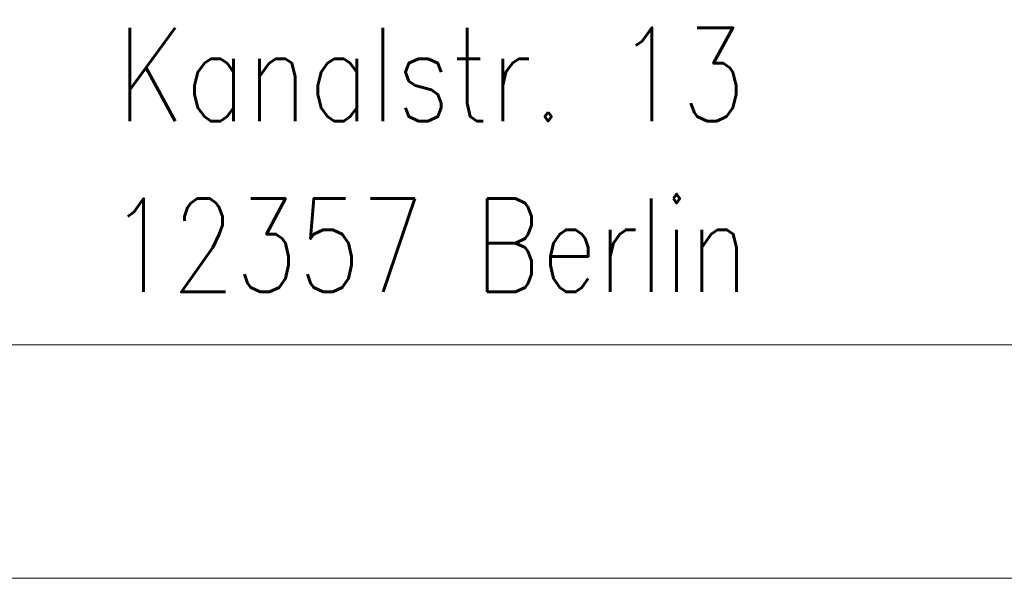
# Model space of a CAD drawing. Header units: millimetres. Extents: x 0 to 1189, y 0 to 841.
# Tile 11 of 23: x 1040 to 1061, y 5 to 17. Entities that reach past the tile are written whole.
import ezdxf

# ---------------------------------------------------------------- set-up
doc = ezdxf.new("R2010")
doc.units = ezdxf.units.MM
doc.layers.add('220', color=7, linetype='CONTINUOUS', true_color=0xffffff)
doc.styles.add('helios_con_it', font='simplex.shx')
doc.styles.add('latin_extended', font='simplex.shx')

msp = doc.modelspace()

# ---------------------------------------------------------------- linework, layer by layer
at = {"layer": '220', "color": 150, "linetype": 'Continuous', "lineweight": 18}
msp.add_line((999, 10), (1179, 10), dxfattribs=at)
at = {"layer": '220', "color": 150, "linetype": 'Continuous', "lineweight": 13}
msp.add_line((1032.187, 10), (1083.2, 10), dxfattribs=at)
at = {"layer": '220', "color": 30, "linetype": 'Continuous', "lineweight": 18}
msp.add_line((5, 5), (1184, 5), dxfattribs=at)

# ---------------------------------------------------------------- texts
at = {"layer": '220', "color": 1, "linetype": 'Continuous', "lineweight": 13, "char_height": 2, "attachment_point": 7, "line_spacing_factor": 0.903614, "style": 'helios_con_it'}
for s, insert in [('\\W0.8103;Kanalstr. 13', (1042.23, 14.791)), ('\\W0.7881;12357 Berlin', (1042.058, 11.132))]:
    msp.add_mtext(s, dxfattribs=dict(at, insert=insert))
at = {"layer": '220', "color": 150, "linetype": 'Continuous', "lineweight": 18, "char_height": 2, "attachment_point": 7, "line_spacing_factor": 0.963855, "style": 'latin_extended'}
for insert in [(1042.336, 5.926), (1047.336, 5.926), (1058.836, 5.926)]:
    msp.add_mtext('\\W1.0000;', dxfattribs=dict(at, insert=insert))

doc.saveas('drawing.dxf')
